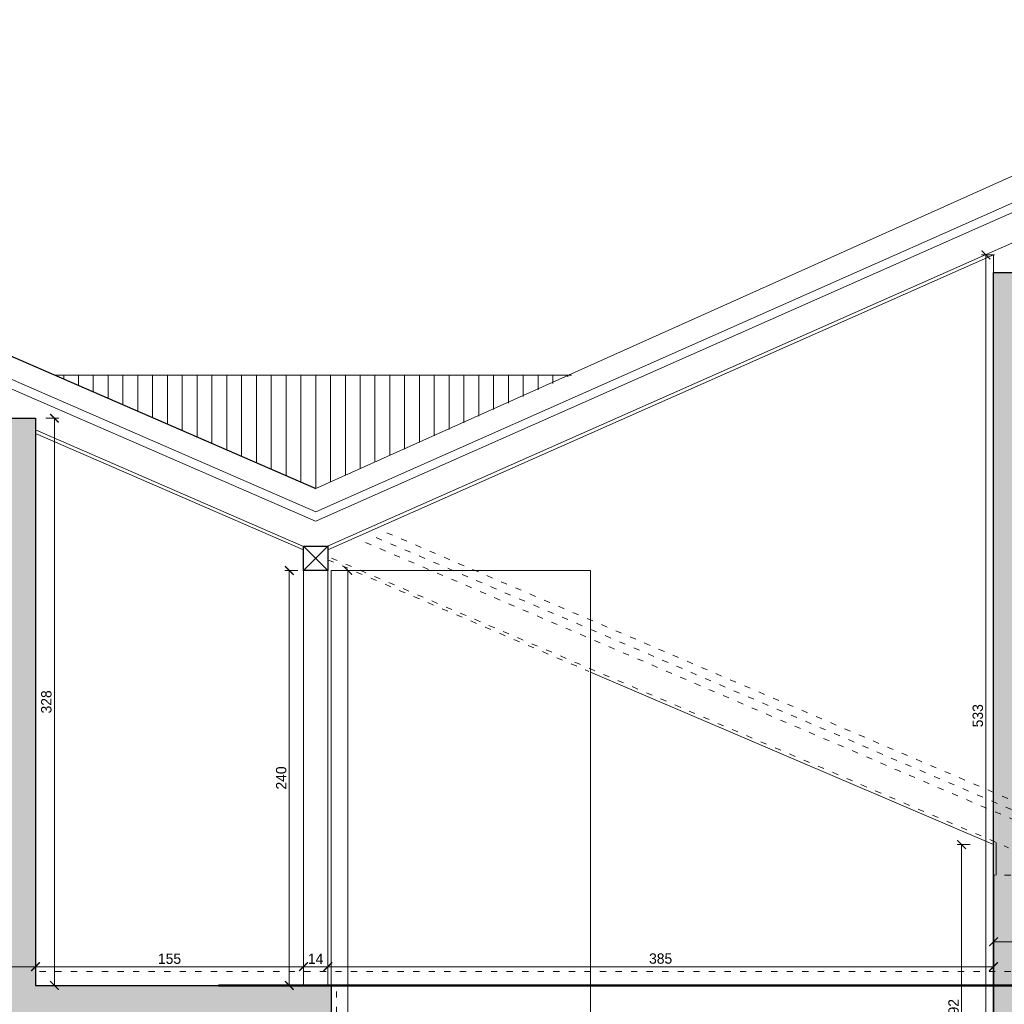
# Model space of a CAD drawing. Header units: millimetres. Extents: x -221 to 149158, y -114258 to 0.
# Tile 97 of 219: x 84045 to 84614, y -45022 to -44452. Entities that reach past the tile are written whole.
import ezdxf

# ---------------------------------------------------------------- set-up
doc = ezdxf.new("R2010")
doc.units = ezdxf.units.MM
doc.linetypes.add('ACAD_ISO03W100', pattern=[30, 12, -18])
doc.layers.get('0').update_dxf_attribs({"lineweight": 0})
doc.layers.add('A-przekrycieram.ART', color=7, linetype='Continuous', lineweight=0, true_color=0xffffff)
for name, color, linetype, lineweight in [('opis.ART', 20, 'Continuous', 0), ('powierzchnie', 21, 'Continuous', 50), ('wymiar..KF', 12, 'Continuous', 5), ('wypełnienie istn..KF', 250, 'Continuous', 0), ('ściana pro..KF', 222, 'Continuous', 30)]:
    doc.layers.add(name, color=color, linetype=linetype, lineweight=lineweight)
doc.styles.add('kamil', font='GOTHIC.TTF')
doc.dimstyles.new('50..KF', dxfattribs={"dimscale": 0.5, "dimtxt": 12, "dimasz": 10, "dimexe": 5, "dimexo": 5, "dimgap": 3, "dimtad": 1, "dimdec": 1, "dimrnd": 0.5, "dimtxsty": 'kamil', "dimblk": 'ARCHTICK', "dimcen": 0, "dimclrd": 256, "dimclre": 256, "dimclrt": 256, "dimadec": 0, "dimazin": 0, "dimtfac": 1, "dimtdec": 1, "dimtofl": 0, "dimtmove": 0, "dimatfit": 3, "dimfxl": 10, "dimfxlon": 1, "dimlwd": 0, "dimlwe": 0, "dimarcsym": 0})

# ---------------------------------------------------------------- blocks, each defined once
blk = doc.blocks.new('_ArchTick')
at = {"color": 0, "linetype": 'ByBlock', "const_width": 0.15}
blk.add_lwpolyline([(-0.5, -0.5), (0.5, 0.5)], dxfattribs=at)
blk = doc.blocks.new('*D1089')
at = {"layer": 'Defpoints', "color": 0, "linetype": 'ByBlock', "transparency": 16777216}
for p in [(84603.59, -44588.31), (84612.02, -44588.31), (84612.02, -45121.31)]:
    blk.add_point(p, dxfattribs=at)
at = {"layer": 'wymiar..KF', "linetype": 'Continuous', "lineweight": 0, "transparency": 16777216}
for p, q in [((84608.59, -44588.31), (84601.09, -44588.31)), ((84603.59, -45121.31), (84603.59, -44588.31)), ((84608.59, -45121.31), (84601.09, -45121.31))]:
    blk.add_line(p, q, dxfattribs=at)
at = {"layer": 'wymiar..KF', "linetype": 'ByBlock', "lineweight": 0, "transparency": 16777216, "xscale": 5, "yscale": 5, "zscale": 5}
for p, rotation in [((84603.59, -44588.31), 90), ((84603.59, -45121.31), 270)]:
    blk.add_blockref('_ArchTick', p, dxfattribs=dict(at, rotation=rotation))
at = {"layer": 'wymiar..KF', "linetype": 'ByBlock', "transparency": 16777216, "insert": (84598.94, -44854.81), "char_height": 6, "attachment_point": 5, "rotation": 90, "style": 'kamil'}
blk.add_mtext('533', dxfattribs=at)
blk = doc.blocks.new('*D1090')
at = {"layer": 'Defpoints', "color": 0, "linetype": 'ByBlock', "transparency": 16777216}
for p in [(84589.56, -44929.31), (84608.03, -44929.31), (84608.03, -45121.31)]:
    blk.add_point(p, dxfattribs=at)
at = {"layer": 'wymiar..KF', "linetype": 'Continuous', "lineweight": 0, "transparency": 16777216}
for p, q in [((84594.56, -44929.31), (84587.06, -44929.31)), ((84589.56, -45121.31), (84589.56, -44929.31)), ((84594.56, -45121.31), (84587.06, -45121.31))]:
    blk.add_line(p, q, dxfattribs=at)
at = {"layer": 'wymiar..KF', "linetype": 'ByBlock', "lineweight": 0, "transparency": 16777216, "xscale": 5, "yscale": 5, "zscale": 5}
for p, rotation in [((84589.56, -44929.31), 90), ((84589.56, -45121.31), 270)]:
    blk.add_blockref('_ArchTick', p, dxfattribs=dict(at, rotation=rotation))
at = {"layer": 'wymiar..KF', "linetype": 'ByBlock', "transparency": 16777216, "insert": (84584.91, -45025.31), "char_height": 6, "attachment_point": 5, "rotation": 90, "style": 'kamil'}
blk.add_mtext('192', dxfattribs=at)
blk = doc.blocks.new('*D1111')
at = {"layer": 'Defpoints', "color": 0, "linetype": 'ByBlock', "transparency": 16777216}
for p in [(84200.79, -44770.79), (84209.03, -44770.79), (84209.03, -45010.79)]:
    blk.add_point(p, dxfattribs=at)
at = {"layer": 'wymiar..KF', "linetype": 'Continuous', "lineweight": 0, "transparency": 16777216}
for p, q in [((84205.79, -44770.79), (84198.29, -44770.79)), ((84200.79, -45010.79), (84200.79, -44770.79)), ((84205.79, -45010.79), (84198.29, -45010.79))]:
    blk.add_line(p, q, dxfattribs=at)
at = {"layer": 'wymiar..KF', "linetype": 'ByBlock', "lineweight": 0, "transparency": 16777216, "xscale": 5, "yscale": 5, "zscale": 5}
for p, rotation in [((84200.79, -44770.79), 90), ((84200.79, -45010.79), 270)]:
    blk.add_blockref('_ArchTick', p, dxfattribs=dict(at, rotation=rotation))
at = {"layer": 'wymiar..KF', "linetype": 'ByBlock', "transparency": 16777216, "insert": (84196.14, -44890.79), "char_height": 6, "attachment_point": 5, "rotation": 90, "style": 'kamil'}
blk.add_mtext('240', dxfattribs=at)
blk = doc.blocks.new('*D1112')
at = {"layer": 'Defpoints', "color": 0, "linetype": 'ByBlock', "transparency": 16777216}
for p in [(84054.03, -44682.79), (84064.96, -44682.79), (84054.03, -45010.79)]:
    blk.add_point(p, dxfattribs=at)
at = {"layer": 'wymiar..KF', "linetype": 'Continuous', "lineweight": 0, "transparency": 16777216}
for p, q in [((84059.96, -44682.79), (84067.46, -44682.79)), ((84064.96, -45010.79), (84064.96, -44682.79)), ((84059.96, -45010.79), (84067.46, -45010.79))]:
    blk.add_line(p, q, dxfattribs=at)
at = {"layer": 'wymiar..KF', "linetype": 'ByBlock', "lineweight": 0, "transparency": 16777216, "xscale": 5, "yscale": 5, "zscale": 5}
for p, rotation in [((84064.96, -44682.79), 90), ((84064.96, -45010.79), 270)]:
    blk.add_blockref('_ArchTick', p, dxfattribs=dict(at, rotation=rotation))
at = {"layer": 'wymiar..KF', "linetype": 'ByBlock', "transparency": 16777216, "insert": (84060.31, -44846.79), "char_height": 6, "attachment_point": 5, "rotation": 90, "style": 'kamil'}
blk.add_mtext('328', dxfattribs=at)
blk = doc.blocks.new('*D1113')
at = {"layer": 'Defpoints', "color": 0, "linetype": 'ByBlock', "transparency": 16777216}
for p in [(84223.03, -44770.79), (84234.6, -44770.79), (84228.03, -45389.79)]:
    blk.add_point(p, dxfattribs=at)
at = {"layer": 'wymiar..KF', "linetype": 'Continuous', "lineweight": 0, "transparency": 16777216}
for p, q in [((84229.6, -44770.79), (84237.1, -44770.79)), ((84234.6, -45389.79), (84234.6, -44770.79)), ((84230.53, -45389.79), (84237.1, -45389.79))]:
    blk.add_line(p, q, dxfattribs=at)
at = {"layer": 'wymiar..KF', "linetype": 'ByBlock', "lineweight": 0, "transparency": 16777216, "xscale": 5, "yscale": 5, "zscale": 5}
for p, rotation in [((84234.6, -44770.79), 90), ((84234.6, -45389.79), 270)]:
    blk.add_blockref('_ArchTick', p, dxfattribs=dict(at, rotation=rotation))
at = {"layer": 'wymiar..KF', "linetype": 'ByBlock', "transparency": 16777216, "insert": (84229.95, -45080.29), "char_height": 6, "attachment_point": 5, "rotation": 90, "style": 'kamil'}
blk.add_mtext('619', dxfattribs=at)
blk = doc.blocks.new('*D1153')
at = {"layer": 'Defpoints', "color": 0, "linetype": 'ByBlock', "transparency": 16777216}
for p in [(84054.03, -44999.91), (84007.03, -45010.79), (84054.03, -45010.79)]:
    blk.add_point(p, dxfattribs=at)
at = {"layer": 'wymiar..KF', "linetype": 'Continuous', "lineweight": 0, "transparency": 16777216}
for p, q in [((84007.03, -45004.91), (84007.03, -44997.41)), ((84054.03, -45004.91), (84054.03, -44997.41)), ((84007.03, -44999.91), (84054.03, -44999.91))]:
    blk.add_line(p, q, dxfattribs=at)
at = {"layer": 'wymiar..KF', "linetype": 'ByBlock', "lineweight": 0, "transparency": 16777216, "xscale": 5, "yscale": 5, "zscale": 5, "rotation": 180}
blk.add_blockref('_ArchTick', (84007.03, -44999.91), dxfattribs=at)
at = {"layer": 'wymiar..KF', "linetype": 'ByBlock', "lineweight": 0, "transparency": 16777216, "xscale": 5, "yscale": 5, "zscale": 5}
blk.add_blockref('_ArchTick', (84054.03, -44999.91), dxfattribs=at)
at = {"layer": 'wymiar..KF', "linetype": 'ByBlock', "transparency": 16777216, "insert": (84030.53, -44995.26), "char_height": 6, "attachment_point": 5, "style": 'kamil'}
blk.add_mtext('47', dxfattribs=at)
blk = doc.blocks.new('*D1154')
at = {"layer": 'Defpoints', "color": 0, "linetype": 'ByBlock', "transparency": 16777216}
for p in [(84209.03, -44999.91), (84054.03, -45010.79), (84209.03, -45010.79)]:
    blk.add_point(p, dxfattribs=at)
at = {"layer": 'wymiar..KF', "linetype": 'Continuous', "lineweight": 0, "transparency": 16777216}
for p, q in [((84054.03, -45004.91), (84054.03, -44997.41)), ((84209.03, -45004.91), (84209.03, -44997.41)), ((84054.03, -44999.91), (84209.03, -44999.91))]:
    blk.add_line(p, q, dxfattribs=at)
at = {"layer": 'wymiar..KF', "linetype": 'ByBlock', "lineweight": 0, "transparency": 16777216, "xscale": 5, "yscale": 5, "zscale": 5, "rotation": 180}
blk.add_blockref('_ArchTick', (84054.03, -44999.91), dxfattribs=at)
at = {"layer": 'wymiar..KF', "linetype": 'ByBlock', "lineweight": 0, "transparency": 16777216, "xscale": 5, "yscale": 5, "zscale": 5}
blk.add_blockref('_ArchTick', (84209.03, -44999.91), dxfattribs=at)
at = {"layer": 'wymiar..KF', "linetype": 'ByBlock', "transparency": 16777216, "insert": (84131.53, -44995.34), "char_height": 6, "attachment_point": 5, "style": 'kamil'}
blk.add_mtext('155', dxfattribs=at)
blk = doc.blocks.new('*D1155')
at = {"layer": 'Defpoints', "color": 0, "linetype": 'ByBlock', "transparency": 16777216}
for p in [(84223.03, -44999.91), (84209.03, -45010.79), (84223.03, -45010.79)]:
    blk.add_point(p, dxfattribs=at)
at = {"layer": 'wymiar..KF', "linetype": 'Continuous', "lineweight": 0, "transparency": 16777216}
for p, q in [((84209.03, -45004.91), (84209.03, -44997.41)), ((84223.03, -45004.91), (84223.03, -44997.41)), ((84209.03, -44999.91), (84223.03, -44999.91))]:
    blk.add_line(p, q, dxfattribs=at)
at = {"layer": 'wymiar..KF', "linetype": 'ByBlock', "lineweight": 0, "transparency": 16777216, "xscale": 5, "yscale": 5, "zscale": 5, "rotation": 180}
blk.add_blockref('_ArchTick', (84209.03, -44999.91), dxfattribs=at)
at = {"layer": 'wymiar..KF', "linetype": 'ByBlock', "lineweight": 0, "transparency": 16777216, "xscale": 5, "yscale": 5, "zscale": 5}
blk.add_blockref('_ArchTick', (84223.03, -44999.91), dxfattribs=at)
at = {"layer": 'wymiar..KF', "linetype": 'ByBlock', "transparency": 16777216, "insert": (84216.03, -44995.34), "char_height": 6, "attachment_point": 5, "style": 'kamil'}
blk.add_mtext('14', dxfattribs=at)
blk = doc.blocks.new('*D1156')
at = {"layer": 'Defpoints', "color": 0, "linetype": 'ByBlock', "transparency": 16777216}
for p in [(84608.03, -44997.62), (84608.03, -44999.91), (84223.03, -45010.79)]:
    blk.add_point(p, dxfattribs=at)
at = {"layer": 'wymiar..KF', "linetype": 'Continuous', "lineweight": 0, "transparency": 16777216}
for p, q in [((84223.03, -45004.91), (84223.03, -44997.41)), ((84223.03, -44999.91), (84608.03, -44999.91)), ((84608.03, -44999.91), (84608.03, -45002.41))]:
    blk.add_line(p, q, dxfattribs=at)
at = {"layer": 'wymiar..KF', "linetype": 'ByBlock', "lineweight": 0, "transparency": 16777216, "xscale": 5, "yscale": 5, "zscale": 5, "rotation": 180}
blk.add_blockref('_ArchTick', (84223.03, -44999.91), dxfattribs=at)
at = {"layer": 'wymiar..KF', "linetype": 'ByBlock', "lineweight": 0, "transparency": 16777216, "xscale": 5, "yscale": 5, "zscale": 5}
blk.add_blockref('_ArchTick', (84608.03, -44999.91), dxfattribs=at)
at = {"layer": 'wymiar..KF', "linetype": 'ByBlock', "transparency": 16777216, "insert": (84415.53, -44995.26), "char_height": 6, "attachment_point": 5, "style": 'kamil'}
blk.add_mtext('385', dxfattribs=at)
blk = doc.blocks.new('*D1157')
at = {"layer": 'Defpoints', "color": 0, "linetype": 'ByBlock', "transparency": 16777216}
for p in [(84654.02, -44985.51), (84654.02, -44985.55), (84608.03, -44997.62)]:
    blk.add_point(p, dxfattribs=at)
at = {"layer": 'wymiar..KF', "linetype": 'Continuous', "lineweight": 0, "transparency": 16777216}
for p, q in [((84608.03, -44990.55), (84608.03, -44983.05)), ((84608.03, -44985.55), (84654.02, -44985.55)), ((84654.02, -44985.55), (84654.02, -44988.05))]:
    blk.add_line(p, q, dxfattribs=at)
at = {"layer": 'wymiar..KF', "linetype": 'ByBlock', "lineweight": 0, "transparency": 16777216, "xscale": 5, "yscale": 5, "zscale": 5, "rotation": 180}
blk.add_blockref('_ArchTick', (84608.03, -44985.55), dxfattribs=at)
at = {"layer": 'wymiar..KF', "linetype": 'ByBlock', "lineweight": 0, "transparency": 16777216, "xscale": 5, "yscale": 5, "zscale": 5}
blk.add_blockref('_ArchTick', (84654.02, -44985.55), dxfattribs=at)
at = {"layer": 'wymiar..KF', "linetype": 'ByBlock', "transparency": 16777216, "insert": (84631.02, -44980.9), "char_height": 6, "attachment_point": 5, "style": 'kamil'}
blk.add_mtext('46', dxfattribs=at)
blk = doc.blocks.new('*U1664')
at = {"layer": 'A-przekrycieram.ART'}
h = blk.add_hatch(color=256, dxfattribs=at)
h.dxf.hatch_style = 1
h.paths.add_polyline_path([(0, 2970), (6000, 2970), (6000, 0), (0, 0)])
h.paths.add_polyline_path([(200, 2870), (5900, 2870), (5900, 100), (200, 100)], flags=16)

msp = doc.modelspace()

# ---------------------------------------------------------------- hatches: boundary and pattern name
at = {"linetype": 'ByBlock', "lineweight": 9}
h = msp.add_hatch(dxfattribs=at)
h.set_pattern_fill('ANSI31', color=9, scale=2.7, angle=45)
h.set_pattern_definition([(90, (-10715.825, -4945.518), (-8.5725, 0), [])])
h.paths.add_polyline_path([(84065.24, -44657.79), (84216.09, -44723.37), (84364.06, -44657.8)])
at = {"layer": 'wypełnienie istn..KF', "true_color": 0xc8c8c8}
h = msp.add_hatch(color=9, dxfattribs=at)
h.dxf.hatch_style = 1
h.paths.add_polyline_path([(84054.03, -45010.79), (84225.03, -45010.79), (84225.03, -45029.79), (84037.03, -45029.79), (84037.03, -45093.02), (84007.03, -45093.02), (84007.03, -45043.02), (83486.03, -45043.02), (83486.03, -45373.79), (84054.03, -45373.79), (84054.03, -45392.79), (84037.03, -45392.79), (84037.03, -45461.69), (84007.03, -45461.69), (84007.03, -45411.69), (83486.03, -45411.69), (83486.03, -45741.79), (84228.03, -45741.79), (84228.03, -45781.79), (83486.03, -45781.79), (83486.03, -45941.79), (83456.02, -45941.79), (83456.02, -45781.79), (82868.02, -45781.79), (82868.02, -45941.14), (82822.02, -45941.14), (82822.02, -44975.89), (82868.02, -44975.89), (82868.02, -45010.79), (83461.03, -45010.79), (83461.03, -45043.02), (83456.02, -45043.02), (82868.02, -45043.02), (82868.02, -45373.79), (83456.02, -45373.79), (83456.02, -45411.69), (82868.02, -45411.69), (82868.02, -45741.79), (83456.02, -45741.79), (83456.02, -45043.02), (83461.03, -45043.02), (83461.03, -45010.79), (83718.02, -45010.79), (83718.02, -44561.66), (83733.03, -44561.66), (83733.03, -45010.79), (84007.03, -45010.79), (84007.03, -44682.79), (84036.35, -44682.79), (84054.03, -44682.79)])
h = msp.add_hatch(color=9, dxfattribs=at)
h.dxf.hatch_style = 1
h.paths.add_polyline_path([(84608.03, -45941.79), (84607.78, -44598.45), (84653.78, -44598.45), (84653.9, -45002.79), (86217.15, -45002.79), (86217.03, -44759.78), (86262.57, -44759.78), (86262.57, -45941.79), (86217.03, -45941.79), (86217.03, -45781.79), (84638.03, -45781.79), (84638.03, -45741.79), (84830.03, -45741.79), (84830.03, -45411.69), (84845.03, -45411.69), (84845.03, -45741.79), (85029.03, -45741.79), (85029.03, -45411.69), (85069.53, -45411.69), (85069.53, -45741.79), (85976.53, -45741.79), (85976.53, -45411.69), (86017.03, -45411.69), (86017.03, -45741.79), (86217.03, -45741.79), (86217.03, -45411.69), (84638.03, -45411.69), (84638.03, -45373.79), (84830.03, -45373.79), (84830.03, -45043.02), (84845.03, -45043.02), (84845.03, -45373.79), (85029.03, -45373.79), (85029.03, -45043.02), (85069.53, -45043.02), (85069.53, -45373.79), (85976.53, -45373.79), (85976.53, -45043.02), (86017.03, -45043.02), (86017.03, -45373.79), (86217.03, -45373.79), (86217.03, -45043.02), (84638.03, -45043.02), (84638.03, -45941.79), (84608.03, -45941.8)])

# ---------------------------------------------------------------- linework, layer by layer
at = {"color": 18, "linetype": 'ByBlock', "true_color": 0x000000}
for p, q in [((84598.71, -44567.28), (84654.03, -44542.77)), ((84600.73, -44571.85), (84654.03, -44548.24)), ((84216.05, -44736.86), (84598.71, -44567.28)), ((84607.22, -44586.48), (84654.03, -44565.74)), ((84216.42, -44742.16), (84600.73, -44571.85)), ((84222.9, -44756.79), (84607.22, -44586.48)), ((84223.03, -44758.92), (84608.03, -44588.31)), ((84608.03, -44598.45), (84608.03, -44588.31)), ((84216.01, -44742.34), (84216.42, -44742.16)), ((84209.03, -44756.79), (84223.03, -44770.79)), ((84209.03, -44770.79), (84223.03, -44756.79)), ((84209.03, -44770.79), (84209.03, -45010.79)), ((84223.03, -44770.79), (84223.03, -45010.79)), ((84608.03, -44929.31), (84375.03, -44829.64)), ((84375.03, -44829.64), (84608.03, -44929.31)), ((84608.03, -44929.31), (84608.03, -44947.09)), ((84609.53, -44928.05), (84609.53, -44947.09))]:
    msp.add_line(p, q, dxfattribs=at)
at = {"color": 8, "linetype": 'ACAD_ISO03W100', "ltscale": 0.3, "true_color": 0x787878}
for p, q in [((84653.78, -44598.45), (84607.78, -44598.45)), ((84251.01, -44751.8), (84735.99, -44959.32)), ((84257.15, -44748.99), (84737.96, -44954.73)), ((84244.87, -44754.61), (84734.03, -44963.92)), ((84244.87, -44754.61), (84734.03, -44963.92)), ((84225.22, -44763.61), (84616.74, -44931.13)), ((84223.03, -44764.61), (84374.09, -44829.24)), ((84654.03, -44947.09), (84608.03, -44947.09)), ((84654.03, -45002.79), (84054.03, -45002.79)), ((84121.03, -45010.79), (84608.03, -45010.79))]:
    msp.add_line(p, q, dxfattribs=at)
at = {"color": 18, "linetype": 'ByBlock', "true_color": 0x000000}
msp.add_lwpolyline([(84216.09, -44723.37), (84691.77, -44509.96), (86343.03, -44509.96)], dxfattribs=at)
msp.add_lwpolyline([(84375.03, -44770.79), (84225.03, -44770.79), (84225.03, -45741.79), (84375.03, -45741.79)], close=True)
at = {"color": 8, "linetype": 'ACAD_ISO03W100', "ltscale": 0.3, "true_color": 0x787878}
msp.add_lwpolyline([(84374.03, -45105.53), (84373.03, -45105.53), (84373.03, -45089.75), (84344.03, -45089.75), (84344.03, -45073.97), (84315.03, -45073.97), (84315.03, -45058.19), (84286.03, -45058.19), (84286.03, -45042.41), (84257.03, -45042.41), (84257.03, -45026.79), (84228.03, -45026.79), (84228.03, -45010.79), (84226.03, -45010.79)], dxfattribs=at)
at = {"layer": 'opis.ART', "linetype": 'ByBlock', "lineweight": 35}
msp.add_line((84608.03, -45122.79), (84608.03, -44947.09), dxfattribs=at)
at = {"layer": 'powierzchnie', "linetype": 'ByBlock'}
msp.add_line((84159.94, -45010.79), (85091.68, -45010.79), dxfattribs=at)
at = {"layer": 'wymiar..KF', "linetype": 'ByBlock'}
msp.add_lwpolyline([(84054.03, -45010.79), (84054.03, -44682.79)], dxfattribs=at)
at = {"layer": 'ściana pro..KF'}
for p, q in [((83741.27, -44516.96), (84216.09, -44723.37)), ((84608.03, -44598.45), (84654.03, -44598.45)), ((84054.03, -44690.35), (84054.03, -45010.79))]:
    msp.add_line(p, q, dxfattribs=at)
at = {"layer": 'ściana pro..KF', "lineweight": 9}
for p, q in [((83741.27, -44530.47), (84216.05, -44736.86)), ((83741.27, -44535.97), (84216.01, -44742.34)), ((84054.03, -44689.54), (84209.03, -44756.92)), ((84054.03, -44691.54), (84209.03, -44758.92))]:
    msp.add_line(p, q, dxfattribs=at)
at = {"layer": 'ściana pro..KF'}
for points in [[(84608.03, -45741.79), (84608.03, -44598.45)], [(84007.03, -44682.79), (84054.03, -44682.79), (84054.03, -44691.54)], [(84209.03, -44770.79), (84209.03, -44756.79), (84223.03, -44756.79), (84223.03, -44770.79), (84209.03, -44770.79)], [(84054.03, -45010.79), (84225.03, -45010.79), (84225.03, -45029.79), (84053.52, -45029.79)]]:
    msp.add_lwpolyline(points, dxfattribs=at)
at = {"layer": 'ściana pro..KF', "color": 8, "lineweight": 9, "true_color": 0x737373}
msp.add_lwpolyline([(84065.24, -44657.79), (84364.06, -44657.8)], dxfattribs=at)
at = {"layer": 'ściana pro..KF', "lineweight": 9}
msp.add_lwpolyline([(84225.03, -45010.79), (84054.03, -45010.79)], dxfattribs=at)

# ---------------------------------------------------------------- block references
msp.add_blockref('*U1664', (81730.08, -46666.02))

# ---------------------------------------------------------------- dimensions: what is measured, and where the dimension line sits
at = {"layer": 'wymiar..KF', "linetype": 'ByBlock'}
for base, p1, p2, picture, middle in [((84603.59, -44588.31), (84612.02, -45121.31), (84612.02, -44588.31), '*D1089', (84598.94, -44854.81)), ((84064.96, -44682.79), (84054.03, -45010.79), (84054.03, -44682.79), '*D1112', (84060.31, -44846.79)), ((84200.79, -44770.79), (84209.03, -45010.79), (84209.03, -44770.79), '*D1111', (84196.14, -44890.79)), ((84234.6, -44770.79), (84228.03, -45389.79), (84223.03, -44770.79), '*D1113', (84229.95, -45080.29)), ((84589.56, -44929.31), (84608.03, -45121.31), (84608.03, -44929.31), '*D1090', (84584.91, -45025.31))]:
    dim = msp.add_linear_dim(base=base, p1=p1, p2=p2, angle=90, dimstyle='50..KF', dxfattribs=at)
    dim.commit()
    dim.dimension.update_dxf_attribs({"geometry": picture, "text_midpoint": middle})
for base, p1, p2, picture, middle in [((84654.02, -44985.55), (84608.03, -44997.62), (84654.02, -44985.51), '*D1157', (84631.02, -44980.9)), ((84054.03, -44999.91), (84007.03, -45010.79), (84054.03, -45010.79), '*D1153', (84030.53, -44995.26)), ((84209.03, -44999.91), (84054.03, -45010.79), (84209.03, -45010.79), '*D1154', (84131.53, -44995.34)), ((84223.03, -44999.91), (84209.03, -45010.79), (84223.03, -45010.79), '*D1155', (84216.03, -44995.34)), ((84608.03, -44999.91), (84223.03, -45010.79), (84608.03, -44997.62), '*D1156', (84415.53, -44995.26))]:
    dim = msp.add_linear_dim(base=base, p1=p1, p2=p2, dimstyle='50..KF', override={"dimtmove": 1}, dxfattribs=at)
    dim.commit()
    dim.dimension.update_dxf_attribs({"geometry": picture, "text_midpoint": middle})

doc.saveas('drawing.dxf')
